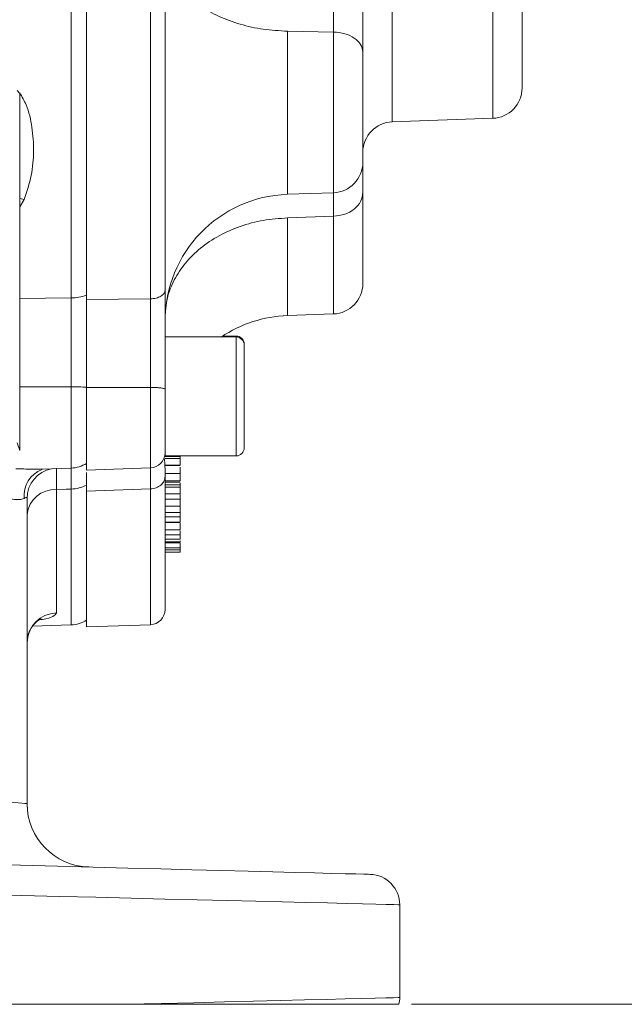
# Model space of a CAD drawing. Header units: inches. Extents: x 0.3 to 33.9, y 0.2 to 21.6.
# Tile 12 of 27: x 25.3 to 27.7, y 5 to 8.9. Entities that reach past the tile are written whole.
import ezdxf

# ---------------------------------------------------------------- set-up
doc = ezdxf.new("R2010")
doc.units = ezdxf.units.IN
doc.header["$MEASUREMENT"] = 0
doc.layers.add('SLD-0', color=7, linetype='Continuous', lineweight=15)
doc.styles.add('SLDTEXTSTYLE0', font='TXT', dxfattribs={"width": 0.75})
doc.dimstyles.new('SLDDIMSTYLE0', dxfattribs={"dimtxt": 0.25, "dimasz": 0.13, "dimexe": 0, "dimexo": 0.0625, "dimgap": 0.0625, "dimtad": 0, "dimtih": 1, "dimtoh": 1, "dimrnd": 1e-09, "dimzin": 12, "dimdsep": 46, "dimtxsty": 'SLDTEXTSTYLE0', "dimsah": 1, "dimcen": 0.09, "dimadec": 0, "dimazin": 3, "dimtfac": 1, "dimtofl": 0, "dimtmove": 0, "dimatfit": 3, "dimfxl": 1, "dimfrac": 2, "dimtolj": 1, "dimtzin": 12, "dimarcsym": 0})

# ---------------------------------------------------------------- blocks, each defined once
blk = doc.blocks.new('_D_10')
at = {"layer": 'SLD-0'}
for p, q in [((27.2357, 11.2786), (29.0613, 11.2786)), ((28.9363, 11.2786), (28.9363, 8.5626)), ((28.4572, 8.1886), (28.4064, 8.1886)), ((28.4064, 8.1886), (28.4064, 7.7917)), ((29.4154, 8.1886), (29.4662, 8.1886)), ((29.4662, 8.1886), (29.4662, 7.7917)), ((28.4064, 7.7917), (28.4572, 7.7917)), ((29.4662, 7.7917), (29.4154, 7.7917)), ((28.9363, 5.0249), (28.9363, 7.7409)), ((26.866, 5.0249), (29.0613, 5.0249))]:
    blk.add_line(p, q, dxfattribs=at)
for points in [[(28.9363, 11.2786), (28.9163, 11.1486), (28.9563, 11.1486)], [(28.9363, 5.0249), (28.9563, 5.1549), (28.9163, 5.1549)]]:
    blk.add_solid(points, dxfattribs=at)
at = {"layer": 'SLD-0', "char_height": 0.25, "attachment_point": 1, "style": 'SLDTEXTSTYLE0'}
for s, insert in [('6.25', (28.5114, 8.5616, -2.4475)), ('158.8', (28.5206, 8.114, -2.4475))]:
    blk.add_mtext(s, dxfattribs=dict(at, insert=insert))
blk = doc.blocks.new('_D_11')
at = {"layer": 'SLD-0'}
for p, q in [((23.369, 12.6045), (30.951, 12.6045)), ((30.826, 12.6045), (30.826, 9.2256)), ((30.3469, 8.8515), (30.2962, 8.8515)), ((30.2962, 8.8515), (30.2962, 8.4547)), ((31.3051, 8.8515), (31.3559, 8.8515)), ((31.3559, 8.8515), (31.3559, 8.4547)), ((30.2962, 8.4547), (30.3469, 8.4547)), ((31.3559, 8.4547), (31.3051, 8.4547)), ((30.826, 5.0249), (30.826, 8.4039)), ((26.866, 5.0249), (30.951, 5.0249))]:
    blk.add_line(p, q, dxfattribs=at)
for points in [[(30.826, 12.6045), (30.806, 12.4745), (30.846, 12.4745)], [(30.826, 5.0249), (30.846, 5.1549), (30.806, 5.1549)]]:
    blk.add_solid(points, dxfattribs=at)
at = {"layer": 'SLD-0', "char_height": 0.25, "attachment_point": 1, "style": 'SLDTEXTSTYLE0'}
for s, insert in [('7.58', (30.4012, 9.2246, -2.4475)), ('192.5', (30.4104, 8.7769, -2.4475))]:
    blk.add_mtext(s, dxfattribs=dict(at, insert=insert))

msp = doc.modelspace()

# ---------------------------------------------------------------- linework, layer by layer
at = {"color": 7, "linetype": 'Continuous', "lineweight": 15}
for p, q in [((25.5232, 7.8117), (25.5232, 11.2374)), ((25.5835, 11.239), (25.5835, 7.8054)), ((25.8356, 11.2364), (25.8356, 7.808)), ((26.5577, 8.8609), (26.376, 8.864)), ((25.32, 8.619), (25.3096, 8.6305)), ((25.32, 7.2098), (25.32, 8.619)), ((26.7893, 8.5067), (27.1857, 8.5205)), ((26.376, 8.2207), (26.5577, 8.227)), ((26.5577, 8.1339), (26.376, 8.1275)), ((25.8356, 7.808), (25.5835, 7.8054)), ((26.376, 7.7422), (26.5577, 7.7486)), ((26.1735, 7.6577), (25.8935, 7.6577)), ((25.8935, 7.1887), (25.8935, 7.6577)), ((26.1735, 7.6616), (26.1208, 7.6616)), ((25.8356, 7.4589), (25.5835, 7.4588)), ((25.5835, 7.4588), (25.5835, 7.1323)), ((25.32, 7.2098), (25.3096, 7.2406)), ((25.8935, 7.1887), (26.1735, 7.1887)), ((25.9535, 7.1867), (25.8935, 7.1867)), ((25.9535, 7.1785), (25.8935, 7.1785)), ((25.9535, 7.1521), (25.8935, 7.1521)), ((25.8935, 7.1508), (25.9535, 7.1508)), ((25.4064, 7.1364), (25.5232, 7.1405)), ((25.5835, 7.1323), (25.8356, 7.1411)), ((25.8935, 7.12), (25.8935, 7.1077)), ((25.8935, 7.1187), (25.9535, 7.1187)), ((25.5835, 7.0733), (25.5835, 7.0496)), ((25.8935, 7.0906), (25.9535, 7.0906)), ((25.8935, 7.0852), (25.9535, 7.0852)), ((25.9535, 7.0746), (25.8935, 7.0746)), ((25.9535, 7.0763), (25.9535, 7.0814)), ((25.4648, 7.0559), (25.4648, 6.5691)), ((25.8356, 7.0584), (25.5835, 7.0496)), ((25.5835, 7.0496), (25.5835, 6.5137)), ((25.9535, 7.0646), (25.8935, 7.0646)), ((25.9535, 7.0392), (25.8935, 7.0392)), ((25.8935, 7.0388), (25.9535, 7.0388)), ((25.9535, 7.018), (25.9535, 7.0367)), ((25.349, 7.0213), (25.349, 5.8166)), ((25.8935, 7.018), (25.9535, 7.018)), ((25.8935, 6.9904), (25.9535, 6.9904)), ((25.8935, 6.9655), (25.9535, 6.9655)), ((25.9535, 6.9655), (25.9535, 6.9881)), ((25.8935, 6.948), (25.9535, 6.948)), ((25.9535, 6.9273), (25.8935, 6.9273)), ((25.9535, 6.9254), (25.8935, 6.9254)), ((25.8935, 6.8967), (25.9535, 6.8967)), ((25.8935, 6.8767), (25.9535, 6.8767)), ((25.9535, 6.9), (25.9535, 6.9021)), ((25.9535, 6.8598), (25.8935, 6.8598)), ((25.8935, 6.8495), (25.9535, 6.8495)), ((25.8935, 6.8462), (25.9535, 6.8462)), ((25.9535, 6.8259), (25.8935, 6.8259)), ((25.9535, 6.8177), (25.8935, 6.8177)), ((25.9535, 6.8087), (25.8935, 6.8087)), ((25.3704, 6.5162), (25.5232, 6.5215)), ((25.5835, 6.5137), (25.8356, 6.5225)), ((26.819, 5.4176), (26.819, 5.0514)), ((25.7424, 5.0249), (24.8713, 5.0249))]:
    msp.add_line(p, q, dxfattribs=at)
at = {"color": 8, "linetype": 'Continuous', "lineweight": 15}
for p, q in [((26.7893, 10.4305), (26.7893, 8.5067)), ((27.1857, 10.4216), (27.1857, 8.5205)), ((26.376, 8.864), (26.376, 8.2207)), ((26.5577, 8.227), (26.5577, 8.8609)), ((25.3379, 8.1995), (25.32, 8.1715)), ((26.376, 8.1275), (26.376, 7.7422)), ((26.5577, 7.7486), (26.5577, 8.1339)), ((25.32, 7.8095), (25.5232, 7.8117)), ((26.1735, 7.6577), (26.1735, 7.6616)), ((26.1735, 7.1887), (26.1735, 7.6577)), ((25.5232, 7.4615), (25.32, 7.4615)), ((25.5232, 7.1405), (25.5232, 7.4615)), ((25.8356, 7.4589), (25.8356, 7.1411)), ((25.5232, 6.5215), (25.5232, 7.0579)), ((25.8356, 7.0584), (25.8356, 6.5225))]:
    msp.add_line(p, q, dxfattribs=at)
at = {"color": 8, "linetype": 'Continuous', "lineweight": 15, "flags": 128}
msp.add_lwpolyline([(25.3379, 8.1995), (25.3208, 8.2038), (25.32, 8.204)], dxfattribs=at)
at = {"color": 7, "linetype": 'Continuous', "lineweight": 15, "flags": 128}
for points in [[(25.5232, 7.0579), (25.5032, 7.0572), (25.4648, 7.0559)], [(25.2283, 5.8261), (25.2521, 5.8242), (25.2748, 5.8224), (25.2957, 5.8208), (25.3139, 5.8193), (25.3288, 5.8182), (25.3399, 5.8173), (25.3467, 5.8168), (25.349, 5.8166)], [(24.8713, 5.5855), (25.0238, 5.5816), (25.1749, 5.5776), (25.3237, 5.5737), (25.4692, 5.5699), (25.6104, 5.5662), (25.7464, 5.5626), (25.8763, 5.5592), (25.9992, 5.556), (26.1143, 5.553), (26.221, 5.5502), (26.3183, 5.5477), (26.4058, 5.5454), (26.4829, 5.5433), (26.5489, 5.5416), (26.6036, 5.5402), (26.6465, 5.5391), (26.6773, 5.5383), (26.6959, 5.5378), (26.7021, 5.5376)], [(26.819, 5.4176), (26.813, 5.4178), (26.7952, 5.4182), (26.7655, 5.419), (26.7243, 5.42), (26.6717, 5.4213), (26.6081, 5.4228), (26.5338, 5.4247), (26.4492, 5.4267), (26.355, 5.4291), (26.2516, 5.4316), (26.1396, 5.4344), (26.0198, 5.4373), (25.8928, 5.4404), (25.7595, 5.4437), (25.6205, 5.4471), (25.4767, 5.4507), (25.329, 5.4543), (25.1783, 5.458), (25.0254, 5.4618), (24.8713, 5.4656)], [(25.7424, 5.0249), (25.8777, 5.0283), (26.0066, 5.0314), (26.1282, 5.0344), (26.2419, 5.0372), (26.347, 5.0398), (26.4428, 5.0422), (26.5288, 5.0443), (26.6044, 5.0462), (26.6691, 5.0478), (26.7226, 5.0491), (26.7646, 5.0501), (26.7947, 5.0508), (26.8129, 5.0513), (26.819, 5.0514)]]:
    msp.add_lwpolyline(points, dxfattribs=at)
at = {"color": 7, "linetype": 'Continuous', "lineweight": 15}
for centre, radius, start, end in [((27.1815, 8.6404), 0.12, 272, 0), ((26.7935, 8.3867), 0.12, 92, 180), ((26.5535, 8.3469), 0.12, 272, 360), ((26.3935, 7.721), 0.5, 92, 180), ((26.5535, 7.8685), 0.12, 272, 0), ((25.5207, 8.001), 0.1893, 270.7384, 289.3568), ((26.3935, 7.2425), 0.5, 92, 123.8721), ((26.1735, 7.6296), 0.032, 0, 90), ((26.1735, 7.6257), 0.032, 0, 90), ((25.5215, 6.6748), 0.7868, 85.4841, 89.881), ((25.8335, 7.2011), 0.06, 272, 0), ((26.1735, 7.2207), 0.032, 270, 0), ((25.519, 7.2604), 0.12, 272, 302.5136), ((25.5198, 7.1969), 0.139, 271.378, 297.2493), ((25.4584, 6.946), 0.11, 86.6799, 174.0954), ((25.4679, 6.4502), 0.1189, 91.5047, 179.541), ((25.8335, 6.5825), 0.06, 272, 0), ((25.519, 6.6414), 0.12, 272, 302.5136), ((25.599, 5.8166), 0.25, 180, 268.5), ((26.699, 5.4176), 0.12, 0, 88.5), ((26.699, 5.0514), 0.12, 347.2426, 0)]:
    msp.add_arc(centre, radius, start, end, dxfattribs=at)
at = {"color": 8, "linetype": 'Continuous', "lineweight": 15}
for centre, radius, start, end in [((25.4478, 7.0313), 0.111, 110.7457, 185.2599), ((25.4681, 7.0207), 0.1192, 100.7882, 179.7509)]:
    msp.add_arc(centre, radius, start, end, dxfattribs=at)
at = {"color": 7, "linetype": 'Continuous', "lineweight": 15}
for points, knots in [([(25.8935, 11.2022), (25.8935, 11.1224), (25.8935, 10.9614), (25.8935, 10.6994), (25.8935, 10.4217), (25.8935, 10.1298), (25.8935, 9.8281), (25.8935, 9.5218), (25.8935, 9.2155), (25.8935, 8.9138), (25.8935, 8.6221), (25.8935, 8.3446), (25.8935, 8.0829), (25.8935, 7.922), (25.8935, 7.8423)], [0, 0, 0, 0, 0.079937, 0.161332, 0.244098, 0.328859, 0.414198, 0.5, 0.585797, 0.671136, 0.755901, 0.838663, 0.920061, 1, 1, 1, 1]), ([(27.3015, 10.3144), (27.3015, 10.2914), (27.3015, 10.2445), (27.3015, 10.1479), (27.3015, 10.0324), (27.3015, 9.8996), (27.3015, 9.7557), (27.3015, 9.6072), (27.3015, 9.4606), (27.3015, 9.3192), (27.3015, 9.183), (27.3015, 9.0527), (27.3015, 8.932), (27.3015, 8.8271), (27.3015, 8.7429), (27.3015, 8.6832), (27.3015, 8.6469), (27.3015, 8.6426), (27.3015, 8.6405)], [0, 0, 0, 0, 0.059446, 0.121453, 0.185292, 0.250088, 0.314884, 0.378723, 0.440729, 0.500175, 0.559621, 0.621628, 0.685467, 0.750263, 0.815059, 0.878898, 0.940904, 1, 1, 1, 1]), ([(26.5577, 8.8609), (26.5578, 8.8982), (26.558, 8.9611), (26.5581, 9.0671), (26.558, 9.1635), (26.5578, 9.2286), (26.5577, 9.2603)], [0, 0, 0, 0, 0.322184, 0.542345, 0.777641, 1, 1, 1, 1]), ([(26.6735, 8.7829), (26.6735, 8.8182), (26.6735, 8.8889), (26.6735, 9.0135), (26.6735, 9.1452), (26.6735, 9.2338), (26.6735, 9.2781)], [0, 0, 0, 0, 0.249422, 0.498998, 0.749373, 1, 1, 1, 1]), ([(25.8935, 9.1879), (25.8952, 9.1671), (25.8988, 9.1257), (25.9272, 9.0657), (25.9715, 9.0103), (26.0316, 8.9614), (26.1049, 8.9208), (26.1889, 8.8902), (26.2803, 8.8697), (26.3441, 8.8659), (26.376, 8.864)], [0, 0, 0, 0, 0.125, 0.25, 0.375, 0.5, 0.625, 0.75, 0.875, 1, 1, 1, 1]), ([(26.6735, 8.7829), (26.6717, 8.7929), (26.6683, 8.8129), (26.6417, 8.8383), (26.6036, 8.8565), (26.573, 8.8594), (26.5577, 8.8609)], [0, 0, 0, 0, 0.2500003, 0.5000001, 0.75, 1, 1, 1, 1]), ([(26.6735, 8.3497), (26.6735, 8.349), (26.6735, 8.3463), (26.6735, 8.368), (26.6735, 8.4128), (26.6735, 8.4769), (26.6735, 8.5528), (26.6735, 8.6355), (26.6735, 8.717), (26.6735, 8.7613), (26.6735, 8.7829)], [0, 0, 0, 0, 0.050129, 0.1886209, 0.3271129, 0.4590808, 0.5910484, 0.7295404, 0.8680326, 1, 1, 1, 1]), ([(26.6735, 8.3379), (26.6735, 8.3265), (26.6735, 8.3019), (26.6735, 8.2536), (26.6735, 8.2278)], [0, 0, 0, 0, 0.464546, 1, 1, 1, 1]), ([(26.6735, 8.2278), (26.6717, 8.2158), (26.6683, 8.1917), (26.6417, 8.1611), (26.6036, 8.1392), (26.573, 8.1357), (26.5577, 8.1339)], [0, 0, 0, 0, 0.25, 0.5, 0.75, 1, 1, 1, 1]), ([(26.5577, 8.1339), (26.5578, 8.1604), (26.558, 8.2019), (26.5581, 8.2205), (26.5581, 8.2272)], [0, 0, 0, 0, 0.639569, 1, 1, 1, 1]), ([(26.6735, 7.8686), (26.6735, 7.8707), (26.6735, 7.8748), (26.6735, 7.9089), (26.6735, 7.962), (26.6735, 8.0344), (26.6735, 8.1216), (26.6735, 8.1927), (26.6735, 8.2278)], [0, 0, 0, 0, 0.171598, 0.343438, 0.513834, 0.679307, 0.84143, 1, 1, 1, 1]), ([(25.8935, 7.7359), (25.8952, 7.7609), (25.8988, 7.8111), (25.9272, 7.8836), (25.9715, 7.9506), (26.0316, 8.0098), (26.1049, 8.0589), (26.1889, 8.0959), (26.2803, 8.1207), (26.3441, 8.1253), (26.376, 8.1275)], [0, 0, 0, 0, 0.125, 0.25, 0.375, 0.5, 0.625, 0.75, 0.875, 1, 1, 1, 1]), ([(25.5232, 7.4615), (25.5232, 7.4917), (25.5234, 7.553), (25.5235, 7.6441), (25.5234, 7.7327), (25.5232, 7.785), (25.5232, 7.8117)], [0, 0, 0, 0, 0.245724, 0.500002, 0.745723, 1, 1, 1, 1]), ([(25.8935, 7.8423), (25.8926, 7.8379), (25.8909, 7.8291), (25.8776, 7.818), (25.8585, 7.81), (25.8432, 7.8087), (25.8356, 7.808)], [0, 0, 0, 0, 0.25, 0.5, 0.750001, 1, 1, 1, 1]), ([(25.8935, 7.8423), (25.8935, 7.8131), (25.8935, 7.7547), (25.8935, 7.6564), (25.8935, 7.5542), (25.8935, 7.4856), (25.8935, 7.4513)], [0, 0, 0, 0, 0.250005, 0.500038, 0.75, 1, 1, 1, 1]), ([(25.5835, 7.8054), (25.5835, 7.7777), (25.5835, 7.7264), (25.5835, 7.6418), (25.5835, 7.5535), (25.5835, 7.4919), (25.5835, 7.4588)], [0, 0, 0, 0, 0.266835, 0.494114, 0.727989, 1, 1, 1, 1]), ([(25.8356, 7.808), (25.8356, 7.7845), (25.8357, 7.7425), (25.8357, 7.6797), (25.8357, 7.6261), (25.8357, 7.5808), (25.8357, 7.5364), (25.8356, 7.4973), (25.8356, 7.4703), (25.8356, 7.4589)], [0, 0, 0, 0, 0.227168, 0.405662, 0.543405, 0.681947, 0.778223, 0.906866, 1, 1, 1, 1]), ([(26.2055, 7.2207), (26.2055, 7.2234), (26.2055, 7.2275), (26.2055, 7.2528), (26.2055, 7.2789), (26.2055, 7.3114), (26.2055, 7.3585), (26.2055, 7.4232), (26.2055, 7.4878), (26.2055, 7.535), (26.2055, 7.5674), (26.2055, 7.5936), (26.2055, 7.6188), (26.2055, 7.623), (26.2055, 7.6257)], [0, 0, 0, 0, 0.119728, 0.184181, 0.25, 0.31582, 0.380272, 0.5, 0.619728, 0.68418, 0.75, 0.815819, 0.880272, 1, 1, 1, 1]), ([(25.8935, 7.4513), (25.8926, 7.4523), (25.8909, 7.4543), (25.8776, 7.4567), (25.8585, 7.4585), (25.8432, 7.4588), (25.8356, 7.4589)], [0, 0, 0, 0, 0.25, 0.5, 0.750001, 1, 1, 1, 1]), ([(25.8935, 7.4513), (25.8935, 7.4347), (25.8935, 7.4008), (25.8935, 7.3506), (25.8935, 7.3044), (25.8935, 7.2647), (25.8935, 7.2329), (25.8935, 7.2115), (25.8935, 7.2011), (25.8935, 7.2022), (25.8935, 7.2025)], [0, 0, 0, 0, 0.132736, 0.269009, 0.405283, 0.538018, 0.670754, 0.807027, 0.943301, 1, 1, 1, 1]), ([(25.9535, 7.1866), (25.9535, 7.1858), (25.9535, 7.1846), (25.9535, 7.1813), (25.9535, 7.1792), (25.9535, 7.1785)], [0, 0, 0, 0, 0.558219, 0.836384, 1, 1, 1, 1]), ([(25.8934, 7.12), (25.8934, 7.1219), (25.8934, 7.131), (25.8931, 7.1439), (25.8925, 7.1583), (25.8913, 7.1718), (25.8902, 7.178), (25.8886, 7.1786), (25.8881, 7.1788)], [0, 0, 0, 0, 0.049485, 0.240704, 0.409256, 0.616844, 0.879437, 1, 1, 1, 1]), ([(25.9535, 7.1521), (25.9535, 7.1531), (25.9535, 7.1555), (25.9535, 7.1615), (25.9535, 7.1681), (25.9535, 7.1741), (25.9535, 7.1771), (25.9535, 7.1785)], [0, 0, 0, 0, 0.15671, 0.401173, 0.666268, 0.851907, 1, 1, 1, 1]), ([(25.9535, 7.155), (25.9535, 7.1562), (25.9535, 7.1608), (25.9535, 7.1664), (25.9535, 7.1703), (25.9535, 7.1709)], [0, 0, 0, 0, 0.227919, 0.866948, 1, 1, 1, 1]), ([(25.4645, 7.1399), (25.4645, 7.1341), (25.4645, 7.1221), (25.4646, 7.0902), (25.4647, 7.0645), (25.4648, 7.0559)], [0, 0, 0, 0, 0.3901521, 0.7938245, 1, 1, 1, 1]), ([(25.5835, 7.1228), (25.5835, 7.1154), (25.5835, 7.0988), (25.5835, 7.0671), (25.5835, 7.0496)], [0, 0, 0, 0, 0.445131, 1, 1, 1, 1]), ([(25.9535, 7.1187), (25.9535, 7.1224), (25.9535, 7.1302), (25.9535, 7.1392), (25.9535, 7.144)], [0, 0, 0, 0, 0.470331, 1, 1, 1, 1]), ([(25.9535, 7.0906), (25.9535, 7.0926), (25.9535, 7.0966), (25.9535, 7.1053), (25.9535, 7.1137), (25.9535, 7.1187)], [0, 0, 0, 0, 0.292399, 0.585084, 1, 1, 1, 1]), ([(25.8935, 7.1077), (25.8926, 7.1014), (25.8909, 7.0888), (25.8776, 7.0727), (25.8585, 7.0612), (25.8432, 7.0594), (25.8356, 7.0584)], [0, 0, 0, 0, 0.25, 0.499998, 0.750001, 1, 1, 1, 1]), ([(25.8935, 7.1077), (25.8935, 7.0556), (25.8935, 6.9503), (25.8935, 6.8223), (25.8935, 6.7171), (25.8935, 6.6405), (25.8935, 6.5915), (25.8935, 6.5856), (25.8935, 6.5826)], [0, 0, 0, 0, 0.1601203, 0.3231633, 0.488952, 0.6587352, 0.829677, 1, 1, 1, 1]), ([(25.9535, 7.0745), (25.9535, 7.0744), (25.9535, 7.074), (25.9535, 7.0714), (25.9535, 7.0677), (25.9535, 7.0655), (25.9535, 7.0646)], [0, 0, 0, 0, 0.046292, 0.584064, 0.845956, 1, 1, 1, 1]), ([(25.9535, 7.0392), (25.9535, 7.04), (25.9535, 7.0421), (25.9535, 7.0477), (25.9535, 7.0541), (25.9535, 7.0601), (25.9535, 7.0632), (25.9535, 7.0646)], [0, 0, 0, 0, 0.156704, 0.401171, 0.666271, 0.851911, 1, 1, 1, 1]), ([(25.349, 7.0213), (25.3487, 7.0226), (25.348, 7.026), (25.3431, 7.0246), (25.3384, 7.0218), (25.3373, 7.0211)], [0, 0, 0, 0, 0.344921, 0.848483, 1, 1, 1, 1]), ([(25.9535, 6.9904), (25.9535, 6.991), (25.9535, 6.9924), (25.9535, 6.9973), (25.9535, 7.0045), (25.9535, 7.0121), (25.9535, 7.0165), (25.9535, 7.018)], [0, 0, 0, 0, 0.122482, 0.301751, 0.577694, 0.860682, 1, 1, 1, 1]), ([(25.9535, 6.9904), (25.9535, 6.9901), (25.9535, 6.9896), (25.9535, 6.9902), (25.9535, 6.9904)], [0, 0, 0, 0, 0.720598, 1, 1, 1, 1]), ([(25.9535, 6.948), (25.9535, 6.9494), (25.9535, 6.9532), (25.9535, 6.959), (25.9535, 6.9633), (25.9535, 6.9655)], [0, 0, 0, 0, 0.218058, 0.607466, 1, 1, 1, 1]), ([(25.9535, 6.948), (25.9535, 6.947), (25.9535, 6.9442), (25.9535, 6.9383), (25.9535, 6.9328), (25.9535, 6.9287), (25.9535, 6.9277), (25.9535, 6.9273)], [0, 0, 0, 0, 0.116759, 0.316946, 0.68746, 0.87094, 1, 1, 1, 1]), ([(25.9535, 6.9283), (25.9535, 6.9279), (25.9535, 6.927), (25.9535, 6.9269), (25.9535, 6.9272), (25.9535, 6.9273)], [0, 0, 0, 0, 0.401258, 0.891947, 1, 1, 1, 1]), ([(25.9535, 6.8967), (25.9535, 6.8972), (25.9535, 6.8983), (25.9535, 6.903), (25.9535, 6.9114), (25.9535, 6.9188), (25.9535, 6.9232)], [0, 0, 0, 0, 0.127601, 0.300961, 0.585427, 1, 1, 1, 1]), ([(25.9535, 6.8967), (25.9535, 6.8964), (25.9535, 6.8962), (25.9535, 6.8966), (25.9535, 6.8967)], [0, 0, 0, 0, 0.937551, 1, 1, 1, 1]), ([(25.9535, 6.8767), (25.9535, 6.8771), (25.9535, 6.878), (25.9535, 6.8822), (25.9535, 6.8872), (25.9535, 6.8914), (25.9535, 6.8926)], [0, 0, 0, 0, 0.176819, 0.435893, 0.828517, 1, 1, 1, 1]), ([(25.9535, 6.8598), (25.9535, 6.8603), (25.9535, 6.8614), (25.9535, 6.8658), (25.9535, 6.8713), (25.9535, 6.8769), (25.9535, 6.8802), (25.9535, 6.8816)], [0, 0, 0, 0, 0.156715, 0.401172, 0.666281, 0.851915, 1, 1, 1, 1]), ([(25.9535, 6.8495), (25.9535, 6.8498), (25.9535, 6.8501), (25.9535, 6.8531), (25.9535, 6.8532)], [0, 0, 0, 0, 0.944073, 1, 1, 1, 1]), ([(25.9535, 6.8259), (25.9535, 6.8283), (25.9535, 6.8318), (25.9535, 6.8392), (25.9535, 6.8436), (25.9535, 6.8459), (25.9535, 6.8462)], [0, 0, 0, 0, 0.5037804, 0.7373831, 0.9718397, 1, 1, 1, 1]), ([(25.9535, 6.8259), (25.9535, 6.8251), (25.9535, 6.8238), (25.9535, 6.8208), (25.9535, 6.8187), (25.9535, 6.8177)], [0, 0, 0, 0, 0.409659, 0.692678, 1, 1, 1, 1]), ([(25.9535, 6.8087), (25.9535, 6.8088), (25.9535, 6.8091), (25.9535, 6.8108), (25.9535, 6.8133), (25.9535, 6.8158), (25.9535, 6.8171), (25.9535, 6.8177)], [0, 0, 0, 0, 0.142214, 0.370298, 0.705484, 0.875863, 1, 1, 1, 1]), ([(25.3492, 6.4519), (25.3491, 6.4524), (25.3476, 6.4643), (25.3537, 6.4866), (25.3662, 6.5128), (25.382, 6.5309), (25.3957, 6.5414), (25.4048, 6.5458), (25.4051, 6.5459), (25.4052, 6.5459)], [0, 0, 0, 0, 0.010258, 0.238112, 0.431148, 0.601707, 0.75355, 0.895026, 1, 1, 1, 1]), ([(25.349, 5.8166), (25.3491, 5.8076), (25.3492, 5.7986), (25.3492, 5.805), (25.3492, 5.805)], [0, 0, 0, 0, 0.999969, 1, 1, 1, 1]), ([(26.816, 5.0249), (26.8133, 5.0249), (26.8079, 5.0249), (26.7657, 5.0249), (26.7019, 5.0249), (26.6139, 5.0249), (26.5026, 5.0249), (26.3702, 5.0249), (26.2028, 5.0249), (25.9964, 5.0249), (25.8271, 5.0249), (25.7424, 5.0249)], [0, 0, 0, 0, 0.110362, 0.213754, 0.317476, 0.420866, 0.524226, 0.627917, 0.731274, 0.865638, 1, 1, 1, 1])]:
    msp.add_open_spline(points, degree=3, knots=knots, dxfattribs=at)
at = {"color": 8, "linetype": 'Continuous', "lineweight": 15}
for points, knots in [([(25.3199, 8.6211), (25.329, 8.6056), (25.3537, 8.563), (25.3699, 8.4841), (25.3775, 8.3904), (25.3683, 8.2934), (25.3482, 8.2311), (25.3379, 8.1995)], [0, 0, 0, 0, 0.119207, 0.326756, 0.540737, 0.767288, 1, 1, 1, 1]), ([(25.3048, 7.1373), (25.3152, 7.1373), (25.3485, 7.1373), (25.3849, 7.1349), (25.4036, 7.1367), (25.4064, 7.137)], [0, 0, 0, 0, 0.278063, 0.894205, 1, 1, 1, 1]), ([(25.5232, 7.0579), (25.5232, 7.0739), (25.5234, 7.1064), (25.5235, 7.1346), (25.5234, 7.1481), (25.5233, 7.1459), (25.5233, 7.1453)], [0, 0, 0, 0, 0.298226, 0.606833, 0.905056, 1, 1, 1, 1]), ([(25.8357, 7.1419), (25.8357, 7.1414), (25.8357, 7.1392), (25.8357, 7.1305), (25.8357, 7.1156), (25.8357, 7.0981), (25.8356, 7.0797), (25.8356, 7.0647), (25.8356, 7.0584)], [0, 0, 0, 0, 0.061074, 0.278678, 0.497544, 0.64964, 0.852869, 1, 1, 1, 1]), ([(25.3373, 7.0211), (25.3315, 7.019), (25.325, 7.0165), (25.3069, 7.0162), (25.2884, 7.0184), (25.2672, 7.0193), (25.259, 7.0197)], [0, 0, 0, 0, 0.34001, 0.380694, 0.758306, 1, 1, 1, 1]), ([(25.4648, 6.5691), (25.4616, 6.5644), (25.4553, 6.5549), (25.4293, 6.5463), (25.4068, 6.5432), (25.4053, 6.543)], [0, 0, 0, 0, 0.480071, 0.964339, 1, 1, 1, 1])]:
    msp.add_open_spline(points, degree=3, knots=knots, dxfattribs=at)

# ---------------------------------------------------------------- dimensions: what is measured, and where the dimension line sits
at = {"layer": 'SLD-0'}
for base, p2, picture, middle in [((30.826, 12.6045), (23.319, 12.6045), '_D_11', (30.826, 8.8147)), ((28.9363, 11.2786), (27.1857, 11.2786), '_D_10', (28.9363, 8.1518))]:
    dim = msp.add_linear_dim(base=base, p1=(26.816, 5.0249), p2=p2, angle=90, dimstyle='SLDDIMSTYLE0', dxfattribs=at)
    dim.commit()
    dim.dimension.update_dxf_attribs({"geometry": picture, "text_midpoint": middle, "dimtype": 160})

doc.saveas('drawing.dxf')
